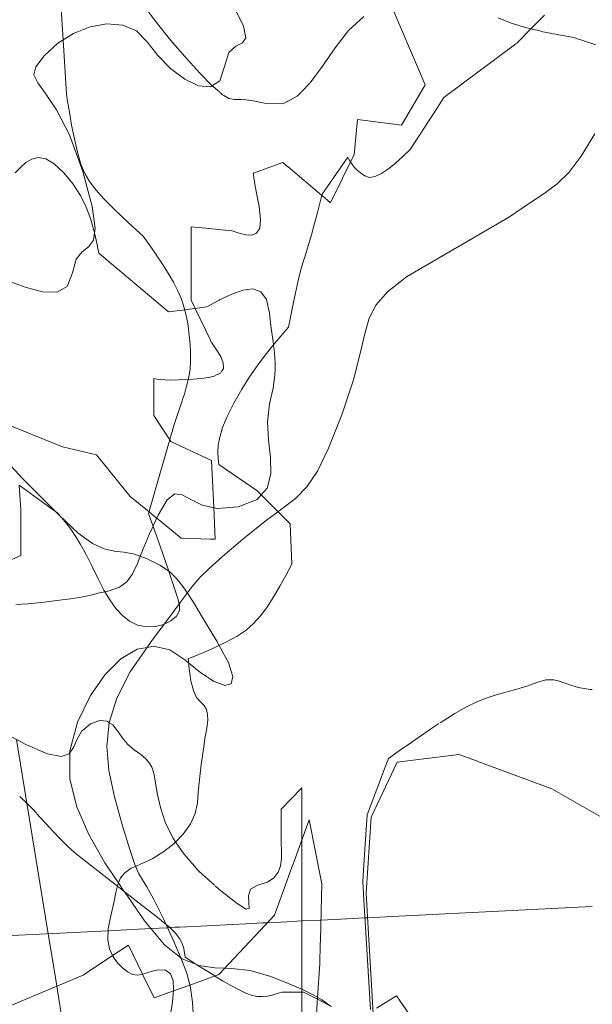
# Model space of a CAD drawing. Header units: millimetres. Extents: x -46876 to 9452, y -13755 to 24767.
# Tile 44 of 55: x -3529 to -229, y 6201 to 11876. Entities that reach past the tile are written whole.
import ezdxf

# ---------------------------------------------------------------- set-up
doc = ezdxf.new("R2010")
doc.units = ezdxf.units.MM
doc.layers.add('L-PLNT', color=71, linetype='Continuous', lineweight=9)

# ---------------------------------------------------------------- blocks, each defined once
blk = doc.blocks.new('M_RPC Tree - Deciduous - Red Maple - 9 Meters-V43-3D - CAPA')
at = {"layer": 'L-PLNT'}
for p, q in [((-1406.6, 12002.9), (-1191.6, 11501)), ((-1194.3, 11496.2), (-1328.4, 11267.5)), ((-1191.6, 11501), (-1193.6, 11497.5)), ((-1582.5, 11300.1), (-1602, 11097.2)), ((-1328.4, 11267.5), (-1582.5, 11300.1)), ((-1602, 11097.2), (-1622.5, 11055.9)), ((-2012.4, 11053.6), (-2181.8, 10991.5)), ((-1983, 11028.6), (-2012.4, 11053.6)), ((-1788.1, 10863.1), (-1982.1, 11027.9)), ((-1622.5, 11055.9), (-1668.6, 10962.8)), ((-2183, 10994.3), (-2183.6, 10993.4)), ((-2183.6, 10993.4), (-2182.6, 10984.8)), ((-2181.8, 10991.5), (-2183, 10994.3)), ((-2182.6, 10984.8), (-2179.5, 10964.9)), ((-2179.5, 10964.9), (-2173.4, 10929.8)), ((-1669.4, 10961.2), (-1738.8, 10821.3)), ((-2173.2, 10928.7), (-2163.5, 10875.7)), ((-2163.5, 10875.7), (-2149.2, 10798.9)), ((-1785, 10860.5), (-1788.1, 10863.1)), ((-1739.8, 10822.1), (-1784.6, 10860.1)), ((-2149.2, 10798.9), (-2140.5, 10723.6)), ((-2540.1, 10682.7), (-2540.1, 10597.1)), ((-2457.2, 10674.4), (-2540.1, 10682.7)), ((-2440.2, 10672.7), (-2456.8, 10674.4)), ((-2305.6, 10659.2), (-2439.7, 10672.6)), ((-2146.1, 10673.8), (-2163.6, 10645.4)), ((-2140.5, 10723.6), (-2146.1, 10673.8)), ((-2264.1, 10645.1), (-2305.4, 10659.1)), ((-2225, 10635.2), (-2264.1, 10645.1)), ((-2190.7, 10633.9), (-2225, 10635.2)), ((-2163.6, 10645.4), (-2190.7, 10633.9)), ((-2540.1, 10595.7), (-2540.1, 10434.8)), ((-2540.1, 10434.5), (-2540.1, 10320.2)), ((-2540.1, 10318.8), (-2540.1, 10258.9)), ((-2540.1, 10258.9), (-2517.6, 10211.8)), ((-2517.6, 10211.8), (-2430.1, 10029.1)), ((-2429.5, 10027.9), (-2422.9, 10014)), ((-2422.3, 10013.3), (-2394.3, 9973.5)), ((-2394.3, 9973.5), (-2370.3, 9934.3)), ((-2370.3, 9934.3), (-2355.7, 9897.9)), ((-2355.7, 9897.9), (-2354.8, 9865.7)), ((-2413.1, 9819.4), (-2428.3, 9816.8)), ((-2390.5, 9830.3), (-2413.1, 9819.4)), ((-2385.2, 9832.9), (-2389.1, 9831)), ((-2372.4, 9839.1), (-2384.4, 9833.2)), ((-2365.2, 9849.9), (-2372.4, 9839.1)), ((-2354.8, 9865.7), (-2364.4, 9851.2)), ((-2755.1, 9807.2), (-2755.1, 9595.3)), ((-2737.9, 9804.1), (-2755.1, 9807.2)), ((-2717.9, 9801.3), (-2737.9, 9804.1)), ((-2692.5, 9799.4), (-2717.9, 9801.3)), ((-2658.9, 9798.7), (-2692.5, 9799.4)), ((-2614.3, 9799.7), (-2657.7, 9798.8)), ((-2558, 9802.5), (-2614.3, 9799.7)), ((-2481.5, 9808), (-2556.1, 9802.6)), ((-2429.5, 9816.6), (-2481.5, 9808)), ((-2755.1, 9595.3), (-2664.4, 9455)), ((-3282.8, 9415.1), (-3634.6, 9556.4)), ((-2664.4, 9455), (-2657.5, 9444.4)), ((-2657.4, 9444.2), (-2422.9, 9335.9)), ((-3087.3, 9367.3), (-3282.8, 9415.1)), ((-2891.9, 9128.7), (-3087.3, 9367.3)), ((-2422.9, 9335.9), (-2411.2, 9064.4)), ((-2783.5, 9039.5), (-2891.9, 9128.7)), ((-2739.8, 9003.4), (-2783.5, 9039.5)), ((-2411.2, 9064.4), (-2403.3, 8881.8)), ((-2598.7, 8887.3), (-2739.7, 9003.4)), ((-2430.2, 8882.6), (-2598.7, 8887.3)), ((-2403.3, 8881.8), (-2429.5, 8882.6)), ((-3487.8, 7359.4), (-3548, 7728.1)), ((-3365, 6608.1), (-3487.8, 7359.4)), ((-3319.8, 6331.5), (-3365, 6608.1)), ((-3315.5, 6305.5), (-3319.6, 6330.2)), ((-3268.5, 6017.9), (-3315.5, 6305.5))]:
    blk.add_line(p, q, dxfattribs=at)
blk = doc.blocks.new('M_RPC Tree - Deciduous - Shumard Oak - 9_1 Meters-4147379-3D - CAPA')
at = {"layer": 'L-PLNT'}
for p, q in [((-3279, 11759.4), (-3301.1, 12105)), ((-772.4, 11887.5), (-696.5, 11856.1)), ((-556.5, 11850.3), (-504.2, 11902.6)), ((-696.5, 11856.1), (-613.3, 11830.3)), ((-613.3, 11830.3), (-583.3, 11823.1)), ((-610.2, 11795.8), (-556.5, 11850.3)), ((-583.3, 11823.1), (-541.6, 11813.1)), ((-541.6, 11813.1), (-526, 11809.3)), ((-524.5, 11808.9), (-432.1, 11790.4)), ((-3259.1, 11447.5), (-3279, 11759.4)), ((-664.5, 11740.3), (-633.9, 11771.6)), ((-633.2, 11772.3), (-610.2, 11795.8)), ((-432.1, 11790.4), (-337.8, 11773.4)), ((-337.8, 11773.4), (-272.8, 11752.9)), ((-272.8, 11752.9), (-209.1, 11731.9)), ((-1085.2, 11426.8), (-669.3, 11736.8)), ((-669.3, 11736.8), (-665.9, 11739.3)), ((-3252.8, 11405), (-3259.1, 11447.5)), ((-1139, 11343.4), (-1085.2, 11426.8)), ((-3242.8, 11342.8), (-3252.7, 11404.5)), ((-3229.9, 11269), (-3242.8, 11342.8)), ((-1278, 11127.9), (-1139, 11343.4)), ((-3214.1, 11190), (-3229.9, 11269)), ((-3196, 11112.5), (-3214.1, 11190)), ((-1321.1, 11087.4), (-1278, 11127.9)), ((-3175.8, 11043.1), (-3196, 11112.5)), ((-1786.3, 10870.2), (-1637.4, 11083)), ((-1637.4, 11083), (-1629.7, 11068.5)), ((-1629.7, 11068.5), (-1621.3, 11053.8)), ((-1363.5, 11049.3), (-1321.1, 11087.4)), ((-3161.3, 11006.9), (-3175.8, 11043.1)), ((-1621.3, 11053.8), (-1611.4, 11039)), ((-1611.4, 11039), (-1599.1, 11023.9)), ((-1599.1, 11023.9), (-1583.8, 11008.5)), ((-1443.4, 10989.4), (-1404.5, 11015.8)), ((-1404.5, 11015.8), (-1363.5, 11049.3)), ((-3154, 10988.8), (-3160.9, 11006.1)), ((-3126.3, 10942.8), (-3154, 10988.8)), ((-1583.8, 11008.5), (-1564.7, 10992.6)), ((-1564.7, 10992.6), (-1540.9, 10976.1)), ((-1540.9, 10976.1), (-1512.4, 10967.2)), ((-1512.4, 10967.2), (-1479.6, 10972.5)), ((-1479.6, 10972.5), (-1443.4, 10989.4)), ((-3089.2, 10894.3), (-3126.3, 10942.8)), ((-3044.3, 10843.7), (-3089.2, 10894.3)), ((-2993.1, 10791.3), (-3044.3, 10843.7)), ((-1799.3, 10819.1), (-1789.8, 10856.3)), ((-1789.8, 10856.3), (-1786.3, 10870.2)), ((-2937.3, 10737.7), (-2993.1, 10791.3)), ((-1813.2, 10765.3), (-1799.3, 10819.1)), ((-2878.3, 10683.3), (-2937.3, 10737.7)), ((-1830.1, 10701.9), (-1813.2, 10765.3)), ((-2817.7, 10628.4), (-2878.3, 10683.3)), ((-1848.3, 10635.6), (-1830.1, 10701.9)), ((-2779.6, 10574.2), (-2817.7, 10628.4)), ((-1866.4, 10573.1), (-1848.3, 10635.6)), ((-2743.4, 10521.8), (-2779.6, 10574.2)), ((-1882.7, 10521.3), (-1866.4, 10573.1)), ((-2706.6, 10466.8), (-2742.3, 10520.2)), ((-1897.5, 10474), (-1882.7, 10521.3)), ((-2673.4, 10414.2), (-2706.6, 10466.8)), ((-1911.8, 10421), (-1897.5, 10474)), ((-2643.6, 10362.8), (-2673.4, 10414.2)), ((-1925.8, 10363.3), (-1911.8, 10421)), ((-2617.8, 10312.8), (-2643.6, 10362.8)), ((-1939.4, 10301.8), (-1925.8, 10363.3)), ((-2597.1, 10264.5), (-2617.8, 10312.8)), ((-1952.8, 10237.5), (-1939.4, 10301.8)), ((-2589.8, 10242.5), (-2597.1, 10264.5)), ((-2580.9, 10215.4), (-2589.4, 10241.2)), ((-2568.3, 10163.7), (-2580.9, 10215.4)), ((-1966, 10171.3), (-1952.8, 10237.5)), ((-2558.8, 10110.7), (-2568.3, 10163.7)), ((-1979.2, 10104.1), (-1966, 10171.3)), ((-2552, 10057.6), (-2558.8, 10110.7)), ((-2024.2, 10052), (-1979.2, 10104.1)), ((-2547.6, 10005.6), (-2552, 10057.6)), ((-2069.3, 9998.6), (-2024.2, 10052)), ((-2545.2, 9955.9), (-2547.6, 10005.6)), ((-2114.4, 9942.6), (-2069.3, 9998.6)), ((-2544.5, 9909.8), (-2545.2, 9955.9)), ((-2159.4, 9882.7), (-2114.4, 9942.6)), ((-2547.3, 9864.1), (-2544.5, 9909.8)), ((-2204.5, 9817.6), (-2159.4, 9882.7)), ((-2555, 9815.3), (-2547.3, 9864.1)), ((-2582, 9710.6), (-2566.9, 9764)), ((-2566.9, 9764), (-2555, 9815.3)), ((-2249.6, 9746.1), (-2204.5, 9817.6)), ((-2599.7, 9655.7), (-2582.4, 9709.6)), ((-2294.7, 9666.8), (-2249.6, 9746.1)), ((-2619, 9599.7), (-2599.7, 9655.7)), ((-2333.1, 9589.8), (-2294.7, 9666.8)), ((-2639.1, 9543.2), (-2619, 9599.7)), ((-2786.2, 9030.1), (-2639.1, 9543.2)), ((-2359.6, 9525.1), (-2333.1, 9589.8)), ((-2376.1, 9470.4), (-2359.6, 9525.1)), ((-2387.2, 9383.3), (-2384.6, 9423.8)), ((-2384.6, 9423.8), (-2376.1, 9470.4)), ((-2385.7, 9346.8), (-2387.2, 9383.3)), ((-2382.3, 9312.3), (-2385.7, 9346.8)), ((-2163.2, 9161.6), (-2382.3, 9312.3)), ((-3532.3, 9192.4), (-3320.8, 9040)), ((-3521.8, 9050.8), (-3532.3, 9192.4)), ((-2040.2, 9039.7), (-2163.2, 9161.6)), ((-3521.8, 8788.7), (-3521.8, 9049.5)), ((-3320.8, 9040), (-3311.6, 9033.5)), ((-3311.6, 9033.5), (-3295.9, 9015.2)), ((-2752.6, 8934.3), (-2786.2, 9030.1)), ((-1970.4, 8970.5), (-2040.2, 9039.7)), ((-3295.9, 9015.2), (-3286.8, 9004.6)), ((-3286.8, 9004.6), (-3261.5, 8973.9)), ((-3261.5, 8973.9), (-3235.3, 8939.3)), ((-1961.6, 8737.1), (-1970.4, 8970.5)), ((-3235.3, 8939.3), (-3207.7, 8899)), ((-2720, 8841.2), (-2752.6, 8934.3)), ((-3207.7, 8899), (-3178.2, 8851.1)), ((-3178.2, 8851.1), (-3146.5, 8793.7)), ((-2689.4, 8753.1), (-2720, 8841.2)), ((-3710.9, 8705.1), (-3521.8, 8788.7)), ((-3146.5, 8793.7), (-3112, 8724.8)), ((-2670.3, 8697.4), (-2689.4, 8753.1)), ((-3112, 8724.8), (-3077, 8653)), ((-2661.9, 8672.7), (-2670.3, 8697.4)), ((-1995.5, 8673.3), (-1961.6, 8737.1)), ((-3077, 8653), (-3043.3, 8588.4)), ((-2638.4, 8602.6), (-2661.9, 8672.7)), ((-2029.8, 8610.7), (-1995.5, 8673.3)), ((-3043.3, 8588.4), (-3009.7, 8531.4)), ((-2620, 8545.2), (-2638.4, 8602.6)), ((-2065.1, 8550.6), (-2029.8, 8610.7)), ((-3009.7, 8531.4), (-2974.7, 8482.3)), ((-2609.4, 8509.5), (-2620, 8545.2)), ((-2101.7, 8493.9), (-2065.1, 8550.6)), ((-2974.7, 8482.3), (-2937.2, 8441.6)), ((-2626.1, 8438.7), (-2608.3, 8470)), ((-2607.6, 8503.2), (-2609.4, 8509.5)), ((-2608.3, 8470), (-2607.6, 8503.2)), ((-2140.2, 8442.1), (-2101.7, 8493.9)), ((-2937.2, 8441.6), (-2895.8, 8409.7)), ((-2895.8, 8409.7), (-2849.3, 8387)), ((-2696.5, 8391.8), (-2657.5, 8411.5)), ((-2657.5, 8411.5), (-2626.1, 8438.7)), ((-2181, 8396.2), (-2140.2, 8442.1)), ((-2849.3, 8387), (-2798.4, 8376.1)), ((-2798.4, 8376.1), (-2747.1, 8378)), ((-2747.1, 8378), (-2699, 8390.5)), ((-2699, 8390.5), (-2696.5, 8391.8)), ((-2276.1, 8322.7), (-2224.5, 8357.4)), ((-2224.5, 8357.4), (-2181, 8396.2)), ((-2399.8, 8258.7), (-2336.6, 8289.4)), ((-2336.6, 8289.4), (-2276.1, 8322.7)), ((-2510, 8211.6), (-2459.6, 8232.3)), ((-2459.6, 8232.3), (-2399.8, 8258.7)), ((-2557.6, 8193.3), (-2544.7, 8198.1)), ((-2556.9, 8181.5), (-2557.6, 8193.3)), ((-2554.4, 8150.6), (-2556.9, 8181.5)), ((-2544.7, 8198.1), (-2510, 8211.6)), ((-2549.3, 8107.3), (-2554.4, 8150.6)), ((-2542.1, 8065.8), (-2549.3, 8107.3)), ((-2540.8, 8058.2), (-2542, 8065)), ((-2528.2, 8010.2), (-2540.8, 8058.2)), ((-2510.7, 7969.7), (-2528.2, 8010.2)), ((-2487.5, 7943.6), (-2510.7, 7969.7)), ((-2465.8, 7924.1), (-2487.5, 7943.6)), ((-2452.4, 7899.8), (-2465.8, 7924.1)), ((-2445.9, 7871.4), (-2452.4, 7899.8)), ((-2448, 7805.5), (-2444.8, 7839.7)), ((-2444.8, 7839.7), (-2445.9, 7871.4)), ((-2453.9, 7769.8), (-2448, 7805.5)), ((-2468.7, 7684.1), (-2461.2, 7733.2)), ((-2461.2, 7733.2), (-2453.9, 7769.8)), ((-2476, 7634.6), (-2468.7, 7684.1)), ((-2483, 7584.1), (-2476, 7634.6)), ((-2489.6, 7532.1), (-2483, 7584.1)), ((-2495.6, 7478.1), (-2489.6, 7532.1)), ((-2500.7, 7421.7), (-2495.6, 7478.1)), ((-3484.7, 7356.4), (-3528.4, 7398.2)), ((-2505, 7362.2), (-2500.7, 7421.7)), ((-3448.2, 7319.1), (-3484.7, 7356.4)), ((-2517.4, 7301), (-2505, 7362.2)), ((-3414.4, 7282.1), (-3448.2, 7319.1)), ((-3376.6, 7240.7), (-3414.4, 7282.1)), ((-2545.5, 7240.5), (-2517.4, 7301)), ((-3336.3, 7197.1), (-3376.6, 7240.7)), ((-2586.6, 7182.5), (-2545.5, 7240.5)), ((-3294.7, 7153.6), (-3336.3, 7197.1)), ((-3253.1, 7112.2), (-3294.7, 7153.6)), ((-2638.2, 7128.7), (-2586.6, 7182.5)), ((-3212.8, 7075.2), (-3253.1, 7112.2)), ((-2697.5, 7080.9), (-2638.2, 7128.7)), ((-3175, 7044.8), (-3212.8, 7075.2)), ((-2965.8, 6881.1), (-3175, 7044.8)), ((-2829.3, 7010.2), (-2762.1, 7040.9)), ((-2762.1, 7040.9), (-2697.5, 7080.9)), ((-2923.8, 6959.2), (-2885.9, 6985.3)), ((-2885.9, 6985.3), (-2861.1, 6996.2)), ((-2861.1, 6996.2), (-2829.3, 7010.2)), ((-2963.2, 6892.1), (-2947.9, 6929.1)), ((-2947.9, 6929.1), (-2923.8, 6959.2)), ((-2974.4, 6845.5), (-2963.2, 6892.1)), ((-2926.7, 6850.5), (-2965.8, 6881.1)), ((-2986.6, 6786.2), (-2974.4, 6845.5)), ((-2712.7, 6683.1), (-2926.7, 6850.5)), ((-3004.6, 6711.6), (-2986.6, 6786.2)), ((-3019.4, 6635.4), (-3004.6, 6711.6)), ((-2685.8, 6661.6), (-2711.4, 6682.1)), ((-2665.7, 6645.4), (-2685.8, 6661.6)), ((-2631.4, 6611.2), (-2665.7, 6645.4)), ((-3020.7, 6572.2), (-3019.4, 6635.4)), ((-2607.6, 6579.9), (-2631.4, 6611.2)), ((-3010.8, 6520.3), (-3020.7, 6572.2)), ((-2592.3, 6550.9), (-2607.6, 6579.9)), ((-2583.4, 6523.6), (-2592.3, 6550.9)), ((-2992.1, 6477.7), (-3010.8, 6520.3)), ((-2967.1, 6442.8), (-2992.1, 6477.7)), ((-2578.7, 6497.5), (-2583.4, 6523.6)), ((-2576.1, 6471.9), (-2578.7, 6497.5)), ((-2519.9, 6436.3), (-2576.1, 6471.9)), ((-2938.3, 6413.5), (-2967.1, 6442.8)), ((-2908.2, 6388.2), (-2938.3, 6413.5)), ((-2508.2, 6428.9), (-2519.9, 6436.3)), ((-2464.6, 6401.4), (-2508.2, 6428.9)), ((-2878.5, 6372.1), (-2908.2, 6388.2)), ((-2849.4, 6369.2), (-2878.5, 6372.1)), ((-2820.1, 6374.9), (-2849.4, 6369.2)), ((-2790, 6384.9), (-2820.1, 6374.9)), ((-2758.6, 6394.8), (-2790, 6384.9)), ((-2725.1, 6400.3), (-2758.6, 6394.8)), ((-2689, 6396.9), (-2725.1, 6400.3)), ((-2659.6, 6377.4), (-2689, 6396.9)), ((-2644.8, 6338.9), (-2659.6, 6377.4)), ((-2410.9, 6368.1), (-2464.6, 6401.4)), ((-2404.2, 6364.1), (-2410.9, 6368.1)), ((-2359.7, 6337.2), (-2404.2, 6364.1)), ((-2641.9, 6283.5), (-2644.8, 6338.9)), ((-2311.8, 6309.4), (-2359.7, 6337.2)), ((-2268.1, 6285.4), (-2311.8, 6309.4)), ((-2648.4, 6213.3), (-2641.9, 6283.5)), ((-2229.3, 6266.2), (-2268.1, 6285.4)), ((-2194.5, 6253.1), (-2229.3, 6266.2)), ((-2161.9, 6246.4), (-2194.5, 6253.1)), ((-2131.1, 6245.1), (-2161.9, 6246.4)), ((-2101.8, 6248), (-2131.1, 6245.1)), ((-2073.7, 6254.1), (-2101.8, 6248)), ((-2046.2, 6262.4), (-2073.7, 6254.1)), ((-2019.1, 6271.7), (-2046.2, 6262.4)), ((-1903.9, 6270.5), (-2019.1, 6271.7)), ((-1893, 6270.4), (-1903.9, 6270.5)), ((-1812.7, 6229.7), (-1893, 6270.4)), ((-1357.1, 6250.8), (-1472.7, 6178.9)), ((-1241.5, 6083.5), (-1357.1, 6250.8)), ((-2661.6, 6130.4), (-2648.4, 6213.3)), ((-1742.8, 6194.2), (-1812.7, 6229.7))]:
    blk.add_line(p, q, dxfattribs=at)
blk = doc.blocks.new('M_RPC Tree - Deciduous - Scarlet Oak - 12_5 Meters-V45-3D - CAPA')
at = {"layer": 'L-PLNT'}
for p, q in [((-2239.5, 11839.4), (-2304.9, 11971.5)), ((-3219.9, 11796.2), (-3123.3, 11834.4)), ((-3123.3, 11834.4), (-3026.5, 11851.5)), ((-3026.5, 11851.5), (-2935.4, 11844.9)), ((-2934.5, 11844.5), (-2855.9, 11811.5)), ((-2855.9, 11811.5), (-2794.2, 11748.5)), ((-2224.9, 11772.2), (-2239.5, 11839.4)), ((-3310.2, 11740), (-3219.9, 11796.2)), ((-2794.2, 11748.5), (-2733.7, 11669.2)), ((-2244.9, 11742.7), (-2224.9, 11772.2)), ((-3388.3, 11668.6), (-3310.2, 11740)), ((-2323.1, 11687.4), (-2283.1, 11723.5)), ((-2283.1, 11723.5), (-2244.9, 11742.7)), ((-3436.8, 11604.8), (-3388.3, 11668.6)), ((-2733.7, 11669.2), (-2659.1, 11594.6)), ((-2348.6, 11607.1), (-2323.1, 11687.4)), ((-3446.7, 11558.6), (-3436.8, 11604.7)), ((-2659.1, 11594.6), (-2578.3, 11533.8)), ((-2376.4, 11523.4), (-2348.6, 11607.1)), ((-3425.3, 11512.8), (-3446.8, 11558.4)), ((-2578.3, 11533.8), (-2499, 11495.7)), ((-2429.1, 11489.3), (-2376.4, 11523.4)), ((-3379.5, 11451.1), (-3425.3, 11512.8)), ((-2499, 11495.7), (-2429.1, 11489.3)), ((-3316.2, 11356.6), (-3379.5, 11451.1)), ((-3242.5, 11212.5), (-3316.2, 11356.6)), ((-3165.5, 11002), (-3242.5, 11212.5)), ((-292.5, 11088.7), (-215.4, 11218.4)), ((-362.2, 10997.1), (-292.5, 11088.7)), ((-3111.1, 10799.3), (-3165.5, 11002)), ((-431.5, 10930), (-362.2, 10997.1)), ((-507.3, 10873.8), (-431.5, 10930)), ((-596.6, 10814.9), (-507.3, 10873.8)), ((-3094.2, 10674.4), (-3111.1, 10799.3)), ((-706.2, 10739.6), (-596.6, 10814.9)), ((-1300.8, 10393.2), (-706.2, 10739.6)), ((-3104.7, 10604.5), (-3094.2, 10674.4)), ((-3169, 10538.2), (-3133, 10566.8)), ((-3133, 10566.8), (-3104.7, 10604.5)), ((-3202.9, 10496.1), (-3169, 10538.2)), ((-3224.9, 10417.4), (-3202.9, 10496.1)), ((-3254.7, 10339.2), (-3224.9, 10417.4)), ((-1408.5, 10307.4), (-1300.8, 10393.2)), ((-3597.1, 10371.7), (-3492, 10333.4)), ((-3492, 10333.4), (-3395.2, 10308)), ((-3313.8, 10306.3), (-3254.7, 10339.2)), ((-3395.2, 10308), (-3313.8, 10306.3)), ((-1475.2, 10232.2), (-1408.5, 10307.4)), ((-1514.7, 10155.7), (-1475.2, 10232.2)), ((-1540.5, 10066), (-1514.7, 10155.7)), ((-1566.3, 9951.2), (-1540.5, 10066)), ((-1605.7, 9799.4), (-1566.3, 9951.2)), ((-1672.4, 9598.9), (-1605.7, 9799.4)), ((-1748.9, 9406), (-1672.4, 9598.9)), ((-1813.6, 9273.3), (-1748.9, 9406)), ((-3512.2, 9232), (-3601.2, 9328.1)), ((-1874.6, 9182.8), (-1813.6, 9273.3)), ((-3412.4, 9132.4), (-3512.2, 9232)), ((-1940, 9116.4), (-1874.6, 9182.8)), ((-3299.2, 9018.3), (-3412.4, 9132.4)), ((-2017.7, 9056.2), (-1940, 9116.4)), ((-2115.8, 8984.2), (-2017.7, 9056.2)), ((-3192.5, 8917.4), (-3299.2, 9018.3)), ((-2242.3, 8882.3), (-2115.8, 8984.2)), ((-3109.4, 8857.1), (-3192.5, 8917.4)), ((-3042.8, 8825.9), (-3109.4, 8857.1)), ((-2360.2, 8781.4), (-2242.3, 8882.3)), ((-2985.2, 8812.8), (-3042.8, 8825.9)), ((-2929.4, 8806.4), (-2985.2, 8812.8)), ((-2868.1, 8795.6), (-2929.4, 8806.4)), ((-2794.2, 8769), (-2868.1, 8795.6)), ((-2722.1, 8732.3), (-2794.2, 8769)), ((-2437.8, 8713.1), (-2360.2, 8781.4)), ((-2666.6, 8694.9), (-2721.4, 8731.9)), ((-2620.7, 8650.9), (-2666.6, 8694.9)), ((-2491, 8661), (-2437.8, 8713.1)), ((-2577.5, 8594.5), (-2620.7, 8650.9)), ((-2535.4, 8608.8), (-2491, 8661)), ((-2587, 8540.1), (-2535.4, 8608.8)), ((-2563.1, 8572), (-2577.5, 8594.5)), ((-2529.8, 8520.1), (-2562.5, 8571.2)), ((-2661.6, 8438.3), (-2587, 8540.1)), ((-2470.7, 8421.8), (-2529.8, 8520.1)), ((-2775, 8287.1), (-2661.6, 8438.3)), ((-2393.1, 8293.9), (-2470.7, 8421.8)), ((-2891.8, 8117.2), (-2775, 8287.1)), ((-2379.4, 8268.6), (-2393.1, 8293.9)), ((-2946.6, 8192.1), (-2852.8, 8247)), ((-2852.8, 8247), (-2795, 8257.9)), ((-2795, 8257.9), (-2757.4, 8265.1)), ((-2757.4, 8265.1), (-2662.9, 8244.4)), ((-2662.9, 8244.4), (-2571.4, 8182.9)), ((-2360.7, 8234.1), (-2379.4, 8268.6)), ((-2326.6, 8171.3), (-2360.1, 8233)), ((-3036.5, 8102.4), (-2946.6, 8192.1)), ((-2571.4, 8182.9), (-2556, 8170.1)), ((-2969.4, 7965.4), (-2891.8, 8117.2)), ((-2556, 8170.1), (-2485.1, 8110.7)), ((-2311.1, 8121.9), (-2326.6, 8171.3)), ((-2301.2, 8090.5), (-2310.5, 8120.2)), ((-3120.1, 7980), (-3036.5, 8102.4)), ((-2485.1, 8110.7), (-2449.2, 8087.6)), ((-2447.7, 8086.6), (-2430, 8075.3)), ((-2429.5, 8075), (-2415.6, 8066)), ((-2414.1, 8065), (-2408.8, 8061.6)), ((-2408.8, 8061.6), (-2349.9, 8039.9)), ((-2310.5, 8047.8), (-2301.2, 8090.5)), ((-2348.5, 8039.4), (-2310.5, 8047.8)), ((-3195.2, 7826.8), (-3120.1, 7980)), ((-3012.6, 7824.7), (-2969.4, 7965.4)), ((-3240.1, 7661.3), (-3195.3, 7826.6)), ((-3026.1, 7687.9), (-3012.6, 7824.7)), ((-3014.6, 7547.9), (-3026.1, 7687.9)), ((-3239.5, 7499.3), (-3240.1, 7661.3)), ((-3200.7, 7339.1), (-3239.5, 7499.3)), ((-2983, 7397.6), (-3014.6, 7547.9)), ((-2936, 7230), (-2983, 7397.6)), ((-3131, 7179), (-3200.7, 7339.1)), ((-2892.4, 7087), (-2936, 7230)), ((-3037.6, 7017.3), (-3131, 7179)), ((-2863.4, 7001.4), (-2892.4, 7087)), ((-2959.8, 6900.3), (-3037.6, 7017.3)), ((-2842.1, 6952.1), (-2863.4, 7001.4)), ((-2821.9, 6917.9), (-2842.1, 6952.1)), ((-2928.1, 6852.6), (-2958.3, 6898)), ((-2796.1, 6877.5), (-2821.9, 6917.9)), ((-2757.9, 6809.8), (-2796.1, 6877.5)), ((-2809, 6682.1), (-2927.9, 6852.3)), ((-2700.6, 6693.7), (-2757.9, 6809.8)), ((-2695.5, 6543.5), (-2809, 6682.1)), ((-2640.3, 6563.2), (-2700.6, 6693.7)), ((-2599.2, 6467.8), (-2695.5, 6543.5)), ((-2595.8, 6459.9), (-2640.3, 6563.2)), ((-2593.3, 6463.2), (-2599, 6467.6)), ((-2564.8, 6374), (-2595.8, 6459.9)), ((-2497.6, 6424.7), (-2593.3, 6463.2)), ((-2403.6, 6411.7), (-2497.6, 6424.7)), ((-2544.8, 6295.3), (-2564.8, 6374)), ((-2346.9, 6409.5), (-2403.6, 6411.7)), ((-2306.1, 6407.9), (-2346.9, 6409.5)), ((-2200.3, 6396.8), (-2305.8, 6407.8)), ((-2081.2, 6362.1), (-2200.3, 6396.8)), ((-1973, 6317.9), (-2081.2, 6362.1)), ((-1895.4, 6284.7), (-1972.9, 6317.8)), ((-2533.4, 6214), (-2544.8, 6295.3)), ((-1837.3, 6256.2), (-1895.4, 6284.7)), ((-1787.5, 6226.3), (-1837.3, 6256.2)), ((-2528.4, 6120.1), (-2533.4, 6214)), ((-1734.8, 6188.5), (-1787.5, 6226.3))]:
    blk.add_line(p, q, dxfattribs=at)
blk = doc.blocks.new('M_RPC Tree - Deciduous - Siberian Crab Apple - 6_1 Meters-V51-3D - CAPA')
at = {"layer": 'L-PLNT'}
for p, q in [((-2727.3, 11842.6), (-2789.6, 11922.5)), ((-1545.8, 11895.1), (-1634, 11813.5)), ((-2657.8, 11756.9), (-2727.3, 11842.6)), ((-1634, 11813.5), (-1711.9, 11713.8)), ((-2579.4, 11665.5), (-2657.8, 11756.9)), ((-1711.9, 11713.8), (-1784.2, 11608.9)), ((-2526.6, 11607.9), (-2579.4, 11665.5)), ((-2490.5, 11568.5), (-2525.4, 11606.6)), ((-1784.2, 11608.9), (-1855.5, 11511.5)), ((-2419.1, 11495.8), (-2490.5, 11568.5)), ((-2412.4, 11489), (-2419.1, 11495.8)), ((-2378.4, 11459.4), (-2412.4, 11489)), ((-1856.4, 11510.5), (-1905.4, 11460)), ((-2373.6, 11455.2), (-2375.4, 11456.8)), ((-2360.3, 11443.6), (-2372.4, 11454.2)), ((-2352.9, 11439.4), (-2360.3, 11443.6)), ((-2323.3, 11422.7), (-2352.5, 11439.2)), ((-2290.6, 11416.7), (-2323.3, 11422.7)), ((-2251.1, 11416.1), (-2290.6, 11416.7)), ((-2226.3, 11413.9), (-2251.1, 11416.1)), ((-2211.1, 11412.6), (-2225.9, 11413.8)), ((-2194.6, 11411.1), (-2209.5, 11412.4)), ((-2108.6, 11392.2), (-2194.1, 11411.1)), ((-1969.1, 11413.8), (-1983, 11406.4)), ((-1930.3, 11434.4), (-1967.9, 11414.4)), ((-1907.7, 11457.6), (-1930.3, 11434.4)), ((-2013.1, 11390.3), (-2108.6, 11392.2)), ((-2000.2, 11397.2), (-2013.1, 11390.3)), ((-1989.4, 11402.9), (-1998.9, 11397.9)), ((-1983.7, 11405.9), (-1989.1, 11403.1)), ((-3493.8, 11052.8), (-3459.8, 11072.9)), ((-3459.8, 11072.9), (-3422.1, 11081.1)), ((-3422.1, 11081.1), (-3379.4, 11073.2)), ((-3379.4, 11073.2), (-3330.6, 11045.3)), ((-3555.8, 10992.6), (-3525.4, 11024.7)), ((-3525.4, 11024.7), (-3493.8, 11052.8)), ((-3330.6, 11045.3), (-3274.4, 10993.4)), ((-3274.4, 10993.4), (-3220.5, 10928)), ((-3220.5, 10928), (-3178.3, 10862.2)), ((-3178.3, 10862.2), (-3145.7, 10796.2)), ((-3145.7, 10796.2), (-3120.8, 10729.9)), ((-3120.8, 10729.9), (-3101.8, 10663.4)), ((-3101.8, 10663.4), (-3098.2, 10647.6)), ((-3098.2, 10647.6), (-3086.6, 10596.8)), ((-3086.6, 10596.8), (-3073.4, 10530.1)), ((-3073.4, 10530.1), (-2671.4, 10191.9)), ((-2377.5, 10260.5), (-2307.4, 10294.8)), ((-2307.4, 10294.8), (-2242.5, 10317.9)), ((-2242.5, 10317.9), (-2185.6, 10324)), ((-2185.6, 10324), (-2139.1, 10307.5)), ((-2139.1, 10307.5), (-2105.9, 10262.8)), ((-2548.1, 10207.9), (-2450.3, 10220.6)), ((-2450.3, 10220.6), (-2383, 10257.5)), ((-2381.6, 10258.2), (-2377.5, 10260.5)), ((-2105.9, 10262.8), (-2088.5, 10184.2)), ((-2671.4, 10191.9), (-2578.1, 10204)), ((-2578.1, 10204), (-2549.6, 10207.7)), ((-2088.5, 10184.2), (-2079, 10096)), ((-2079, 10096), (-2069.2, 10022)), ((-2069.2, 10022), (-2066.7, 10001.7)), ((-2066.7, 10001.7), (-2061.1, 9956.6)), ((-2061.1, 9956.6), (-2056.9, 9893.6)), ((-2056.9, 9893.6), (-2057.6, 9865.3)), ((-2058.6, 9827.3), (-2068.5, 9751.8)), ((-2057.6, 9864.4), (-2058.6, 9827.3)), ((-2068.5, 9751.8), (-2088.5, 9661.2)), ((-2088.5, 9661.2), (-2100.6, 9558.4)), ((-2100.6, 9558.4), (-2094.6, 9455.2)), ((-2094.5, 9453.8), (-2083.8, 9351.9)), ((-2083.8, 9351.9), (-2082.2, 9257.7)), ((-2082.2, 9257.7), (-2103.4, 9176)), ((-2634.8, 9142.5), (-2678.7, 9109.4)), ((-2591.9, 9137.2), (-2634.8, 9142.5)), ((-2542.1, 9110.4), (-2591.9, 9137.2)), ((-2138.4, 9137), (-2161.3, 9111.5)), ((-2103.4, 9176), (-2138.4, 9137)), ((-2678.7, 9109.4), (-2731.7, 9021.1)), ((-2477.1, 9078.9), (-2542.1, 9110.4)), ((-2161.3, 9111.5), (-2269.4, 9069.1)), ((-2389.2, 9059.5), (-2477.1, 9078.9)), ((-2269.4, 9069.1), (-2388.9, 9059.5)), ((-2731.7, 9021.1), (-2760.7, 8958)), ((-2760.8, 8957.8), (-2783.1, 8909.4)), ((-2783.1, 8909.4), (-2820.9, 8816.5)), ((-2820.9, 8816.5), (-2834.1, 8783.3)), ((-2850.9, 8741), (-2879.1, 8681.5)), ((-2834.1, 8783.3), (-2850.9, 8741)), ((-2911.6, 8636.5), (-2954.2, 8604.6)), ((-2879.1, 8681.5), (-2911.6, 8636.5)), ((-3068.8, 8571.8), (-3104.5, 8562.9)), ((-3037.7, 8578.8), (-3068.8, 8571.8)), ((-3013.1, 8584.4), (-3037.7, 8578.8)), ((-2954.2, 8604.6), (-3013.1, 8584.4)), ((-3403.5, 8516.9), (-3481.8, 8509.5)), ((-3314.6, 8527.5), (-3403.5, 8516.9)), ((-3236.7, 8537.8), (-3314.6, 8527.5)), ((-3186.2, 8545.2), (-3236.7, 8537.8)), ((-3153.7, 8551), (-3186.2, 8545.2)), ((-3129.6, 8556.4), (-3153.7, 8551)), ((-3104.5, 8562.9), (-3129.6, 8556.4)), ((-3481.8, 8509.5), (-3551.4, 8504.7))]:
    blk.add_line(p, q, dxfattribs=at)
blk = doc.blocks.new('M_RPC Tree - Deciduous - Scarlet Oak - 12_5 Meters-V52-3D - CAPA')
at = {"layer": 'L-PLNT'}
for p, q in [((-496.1, 8071.8), (-548.6, 8056.4)), ((-451.6, 8071.4), (-496.1, 8071.8)), ((-410.9, 8060.8), (-451.6, 8071.4)), ((-364.1, 8044), (-409.4, 8060.4)), ((-663.2, 8017.1), (-719.9, 8001.8)), ((-606.3, 8034.5), (-663.2, 8017.1)), ((-548.6, 8056.4), (-606.3, 8034.5)), ((-309.8, 8027.3), (-364.1, 8044)), ((-241.5, 8015.5), (-309.8, 8027.3)), ((-229.2, 8015.2), (-241.1, 8015.4)), ((-835.1, 7968), (-895.1, 7944.7)), ((-777, 7986.3), (-835.1, 7968)), ((-719.9, 8001.8), (-777, 7986.3)), ((-957.4, 7913.8), (-1021.1, 7877)), ((-895.1, 7944.7), (-957.4, 7913.8)), ((-3066.5, 7836.4), (-3121.8, 7817.2)), ((-3025, 7832.3), (-3066.5, 7836.4)), ((-3012.6, 7824.1), (-3025, 7832.3)), ((-1084.8, 7837.7), (-1106.8, 7823.4)), ((-1021.1, 7877), (-1084.8, 7837.7)), ((-3170.5, 7777.1), (-3198.1, 7728.7)), ((-3121.8, 7817.2), (-3169.8, 7777.7)), ((-2992.8, 7810.9), (-3012.6, 7824.1)), ((-2965.6, 7777.9), (-2992.8, 7810.9)), ((-2938.9, 7739.3), (-2965.6, 7777.9)), ((-1148.5, 7796.2), (-1212.2, 7753.1)), ((-1112.7, 7819.6), (-1148.5, 7796.2)), ((-3493.2, 7698.8), (-3631.3, 7772.5)), ((-3198.1, 7728.7), (-3218.1, 7681.6)), ((-2920.5, 7716.2), (-2938.9, 7739.3)), ((-1212.2, 7753.1), (-1275.9, 7708.7)), ((-3368.2, 7644.4), (-3493.2, 7698.8)), ((-3218.1, 7681.6), (-3240, 7651.2)), ((-2908.3, 7700.8), (-2920, 7715.6)), ((-2869.3, 7668.4), (-2908.3, 7700.8)), ((-2830.4, 7641.6), (-2869.3, 7668.4)), ((-1339.6, 7663.4), (-1390.1, 7627.3)), ((-1275.9, 7708.7), (-1339.6, 7663.4)), ((-3289.6, 7629.9), (-3368.2, 7644.4)), ((-3244.1, 7645.5), (-3289.6, 7629.9)), ((-3240, 7651.2), (-3244.1, 7645.5)), ((-2801.6, 7616.2), (-2830.4, 7641.6)), ((-2781.3, 7591.8), (-2801.6, 7616.2)), ((-1403.3, 7617.8), (-1408.2, 7605.1)), ((-1390.5, 7627), (-1403.3, 7617.8)), ((-997.9, 7641.6), (-1354.3, 7596.8)), ((-891.5, 7602.1), (-997.9, 7641.6)), ((-2767.7, 7568.3), (-2781.3, 7591.8)), ((-2759.1, 7545.4), (-2767.7, 7568.3)), ((-1408.6, 7603.9), (-1527.2, 7293.9)), ((-1354.3, 7596.8), (-1502.9, 7278.9)), ((-669.3, 7519.5), (-889.3, 7601.2)), ((-2754, 7523), (-2759.1, 7545.4)), ((-2750.5, 7500.8), (-2754, 7523)), ((-2737, 7418.8), (-2750.5, 7500.8)), ((-463.2, 7443), (-669.3, 7519.5)), ((-1903.9, 7448), (-2022, 7326.4)), ((-1903.9, 7252.1), (-1903.9, 7448)), ((-166.1, 7273.6), (-463.2, 7443)), ((-2718.5, 7335.6), (-2737, 7418.8)), ((-2690.1, 7250.2), (-2718.5, 7335.6)), ((-2022.7, 7325.7), (-2022.7, 7216.8)), ((-1861.7, 7265.1), (-1957.8, 6998.4)), ((-1787.4, 6895.8), (-1861.7, 7265.1)), ((-1527.2, 7293.9), (-1545.6, 7007.5)), ((-1502.9, 7278.9), (-1532.6, 6841.7)), ((-2646.9, 7161.3), (-2690.1, 7250.2)), ((-2022.7, 7214.5), (-2022.7, 7132.4)), ((-1903.9, 7148), (-1903.9, 7251.9)), ((-2630.5, 7136.8), (-2646.9, 7161.3)), ((-2584, 7067.7), (-2630.5, 7136.8)), ((-2022.7, 7132.4), (-2020, 7086.3)), ((-1903.9, 6838.1), (-1903.9, 7148)), ((-2496.4, 6968.4), (-2584, 7067.7)), ((-2020, 7041.6), (-2025.5, 6999.7)), ((-2020, 7086.3), (-2020, 7041.6)), ((-2025.5, 6999.7), (-2039.1, 6962.1)), ((-1958.1, 6997.5), (-1989.3, 6910.8)), ((-1545.6, 7007.5), (-1552, 6907.1)), ((-2406.3, 6886.8), (-2496.4, 6968.4)), ((-2063.6, 6930), (-2101.1, 6905.3)), ((-2039.1, 6962.1), (-2062.4, 6931.6)), ((-2379.2, 6862.2), (-2403.3, 6884.1)), ((-2164.3, 6883.8), (-2199.1, 6864.4)), ((-2156.4, 6888.2), (-2163.8, 6884.1)), ((-2101.8, 6904.9), (-2156.4, 6888.2)), ((-1989.4, 6910.4), (-2059.7, 6715.4)), ((-1789.4, 6820), (-1787.4, 6895.8)), ((-1547.9, 6840.7), (-1551.9, 6905.8)), ((-2276.4, 6781.3), (-2379.2, 6862.2)), ((-2199.1, 6864.4), (-2211, 6825.9)), ((-2211, 6825.9), (-2208.2, 6785.3)), ((-1903.9, 6322), (-1903.9, 6837.2)), ((-1796.1, 6570.2), (-1789.4, 6819.4)), ((-1545.6, 6802.7), (-1547.9, 6839.9)), ((-1532.6, 6841.7), (-1528.6, 6773.7)), ((-2232.9, 6755.1), (-2276.4, 6781.3)), ((-2224.6, 6750.2), (-2232.6, 6755)), ((-2207.3, 6755.8), (-2224.6, 6750.2)), ((-2208.2, 6785.3), (-2207.3, 6755.8)), ((-1506.7, 6171.5), (-1545.6, 6802.7)), ((-1528.5, 6772.3), (-1488, 6080.2)), ((-1380, 6707.6), (-271, 6763.1)), ((-269.6, 6763.2), (-229.2, 6765.2)), ((-2059.9, 6714.8), (-2143, 6626.4)), ((-1607.3, 6696.2), (-1539.2, 6699.6)), ((-1539.2, 6699.6), (-1525.2, 6700.3)), ((-1524.3, 6700.3), (-1380.5, 6707.5)), ((-2772.7, 6637.8), (-2677, 6642.6)), ((-2676.7, 6642.6), (-2663.5, 6643.3)), ((-2663.5, 6643.3), (-2633.6, 6644.8)), ((-2631.8, 6644.8), (-2609.4, 6646)), ((-2608.3, 6646), (-2485.3, 6652.2)), ((-2484.5, 6652.2), (-2302.9, 6661.3)), ((-2301.5, 6661.4), (-2225.9, 6665.2)), ((-2224.5, 6665.2), (-2130.7, 6669.9)), ((-2130.3, 6670), (-2101.8, 6671.4)), ((-2100.7, 6671.5), (-1989.4, 6677)), ((-1987.8, 6677.1), (-1903.9, 6681.3)), ((-1903.9, 6681.3), (-1793, 6686.9)), ((-1791.4, 6686.9), (-1608.2, 6696.1)), ((-3785.3, 6587), (-3019.6, 6625.4)), ((-3019.6, 6625.4), (-2772.7, 6637.8)), ((-2143, 6626.4), (-2382, 6372.1)), ((-2902.3, 6542.1), (-2993.7, 6481.4)), ((-2820.5, 6374.8), (-2902.2, 6542)), ((-1799.8, 6436.6), (-1796.8, 6546.7)), ((-1796.8, 6547.6), (-1796.2, 6569.6)), ((-2993.7, 6481.4), (-3162.4, 6369.4)), ((-1812, 6241), (-1799.8, 6436.6)), ((-3162.4, 6369.4), (-3785.3, 6109.4)), ((-2753.6, 6238.2), (-2820.5, 6374.8)), ((-2382, 6372.1), (-2549, 6311.9)), ((-2549, 6311.9), (-2642.4, 6278.3)), ((-1903.9, 6288.3), (-1903.9, 6320.8)), ((-2642.4, 6278.3), (-2753.6, 6238.2)), ((-1903.9, 6080.4), (-1903.9, 6288.3)), ((-1861.7, 5445.2), (-1814, 6209.2)), ((-1814, 6209.2), (-1812, 6241))]:
    blk.add_line(p, q, dxfattribs=at)

msp = doc.modelspace()

# ---------------------------------------------------------------- block references
at = {"layer": 'L-PLNT'}
for name in ['M_RPC Tree - Deciduous - Siberian Crab Apple - 6_1 Meters-V51-3D - CAPA', 'M_RPC Tree - Deciduous - Red Maple - 9 Meters-V43-3D - CAPA', 'M_RPC Tree - Deciduous - Scarlet Oak - 12_5 Meters-V52-3D - CAPA', 'M_RPC Tree - Deciduous - Scarlet Oak - 12_5 Meters-V45-3D - CAPA', 'M_RPC Tree - Deciduous - Shumard Oak - 9_1 Meters-4147379-3D - CAPA']:
    msp.add_blockref(name, (0, 0), dxfattribs=at)

doc.saveas('drawing.dxf')
